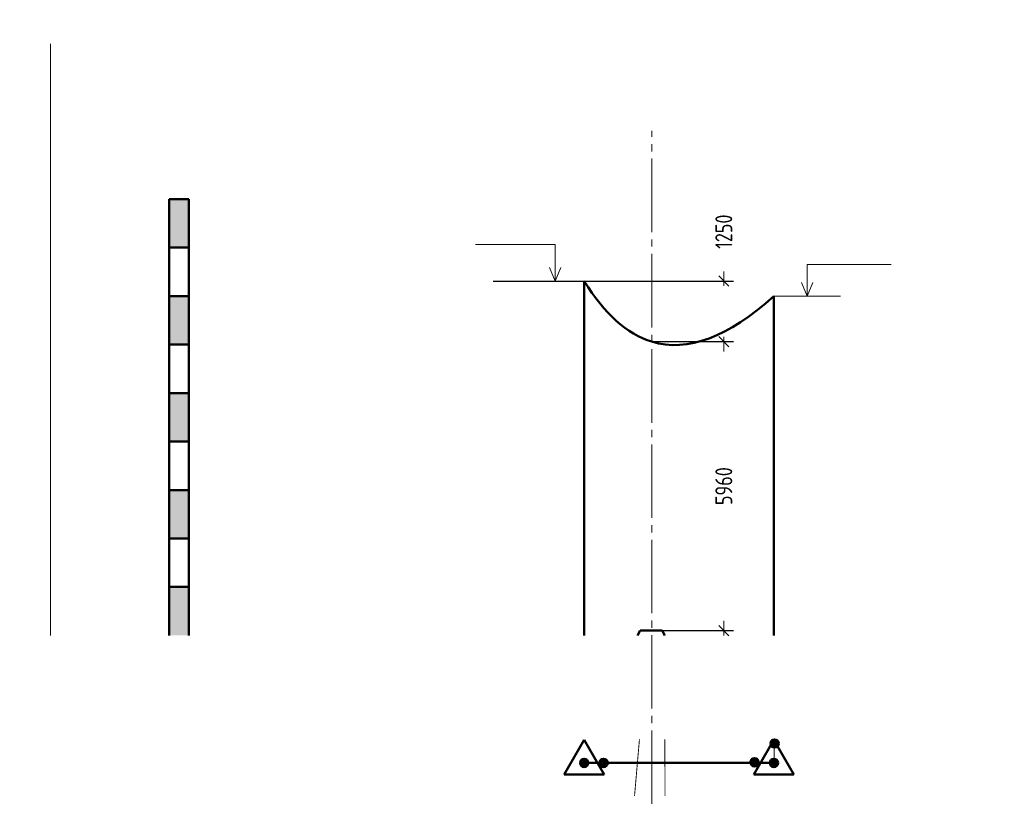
# Model space of a CAD drawing. Header units: millimetres. Extents: x 0 to 1260, y 0 to 297.
# Tile 102 of 104: x 854 to 1057, y 132 to 297. Entities that reach past the tile are written whole.
import ezdxf

# ---------------------------------------------------------------- set-up
doc = ezdxf.new("R2010")
doc.units = ezdxf.units.MM
for name, pattern in [('K5LT32797', [0]), ('K5LT32807', [2, 1, -1]), ('K5LT_AXLED', [19.655006, 15.155006, -1.5, 1.5, -1.5]), ('K5LT_BASIC', [0]), ('K5LT_THIN', [0])]:
    doc.linetypes.add(name, pattern=pattern)
doc.layers.add('Системный слой', color=7, linetype='Continuous')
doc.styles.add('KDIMTEXTSTYLE', font='GOST_AU.SHX', dxfattribs={"width": 0.96, "oblique": 15, "height": 5})
doc.dimstyles.new('KDIMSTYLE (0.01)', dxfattribs={"dimtxt": 5, "dimasz": 1, "dimexe": 2, "dimexo": 0, "dimgap": 1, "dimtad": 1, "dimlfac": 100, "dimtxsty": 'KDIMTEXTSTYLE', "dimsah": 1, "dimcen": 0, "dimdle": 1, "dimadec": 0, "dimazin": 0, "dimtfac": 0.667, "dimtmove": 0, "dimatfit": 3, "dimfxl": 1, "dimtvp": 1, "dimtolj": 1, "dimtzin": 0, "dimarcsym": 0})

# ---------------------------------------------------------------- blocks, each defined once
blk = doc.blocks.new('KDIMARROW_03')
at = {"layer": 'Системный слой', "color": 0, "linetype": 'K5LT_THIN', "lineweight": 18}
for p, q in [((-1.06, -1.06), (1.06, 1.06)), ((0, 0), (-1, 0)), ((0, 0), (2, 0))]:
    blk.add_line(p, q, dxfattribs=at)
blk = doc.blocks.new('U139')
at = {"layer": 'Системный слой', "color": 7, "linetype": 'K5LT_BASIC', "lineweight": 50}
for p, q in [((970.11, 148.48), (965.99, 141.35)), ((974.23, 141.35), (970.11, 148.48)), ((965.99, 141.35), (974.23, 141.35))]:
    blk.add_line(p, q, dxfattribs=at)
blk = doc.blocks.new('U142')
at = {"layer": 'Системный слой'}
h = blk.add_hatch(color=7, dxfattribs=at)
h.paths.add_polyline_path([(974.11, 143.72), (973.36, 144.13), (973.34, 144.08), (973.32, 144.03), (973.3, 143.98), (973.29, 143.93), (973.28, 143.88), (973.27, 143.83), (973.26, 143.78), (973.26, 143.73), (973.26, 143.67), (973.27, 143.62), (973.28, 143.57), (973.29, 143.52), (973.3, 143.47), (973.32, 143.42), (973.34, 143.37), (973.36, 143.32), (973.39, 143.28), (973.42, 143.24), (973.45, 143.19), (973.48, 143.15), (973.52, 143.12), (973.56, 143.08), (973.6, 143.05), (973.64, 143.02), (973.68, 142.99), (973.73, 142.96), (973.78, 142.94), (973.82, 142.92), (973.87, 142.91), (973.92, 142.89), (973.97, 142.88), (974.03, 142.88), (974.08, 142.87), (974.13, 142.87), (974.18, 142.88), (974.23, 142.88), (974.29, 142.89), (974.34, 142.9), (974.39, 142.92), (974.44, 142.94), (974.48, 142.96), (974.53, 142.98), (974.57, 143.01), (974.62, 143.04), (974.66, 143.07), (974.7, 143.11), (974.73, 143.14), (974.77, 143.18), (974.8, 143.22), (974.83, 143.27), (974.86, 143.31), (974.86, 143.32)])
h.paths.add_polyline_path([(974.04, 144.57), (973.99, 144.56), (973.94, 144.56), (973.89, 144.54), (973.84, 144.53), (973.79, 144.51), (973.74, 144.49), (973.69, 144.46), (973.65, 144.44), (973.61, 144.41), (973.57, 144.38), (973.53, 144.34), (973.49, 144.3), (973.46, 144.26), (973.42, 144.22), (973.39, 144.18), (973.37, 144.13), (973.36, 144.13), (974.11, 143.72), (974.86, 143.32), (974.88, 143.36), (974.9, 143.41), (974.92, 143.46), (974.94, 143.51), (974.95, 143.56), (974.95, 143.61), (974.96, 143.67), (974.96, 143.72), (974.96, 143.77), (974.96, 143.82), (974.95, 143.87), (974.94, 143.92), (974.92, 143.98), (974.91, 144.02), (974.89, 144.07), (974.86, 144.12), (974.84, 144.16), (974.81, 144.21), (974.78, 144.25), (974.75, 144.29), (974.71, 144.33), (974.67, 144.36), (974.63, 144.4), (974.59, 144.43), (974.54, 144.46), (974.5, 144.48), (974.45, 144.5), (974.4, 144.52), (974.35, 144.54), (974.3, 144.55), (974.25, 144.56), (974.2, 144.57), (974.15, 144.57), (974.1, 144.57), (974.04, 144.57)])
at = {"layer": 'Системный слой', "color": 7, "linetype": 'K5LT_THIN', "lineweight": 18}
blk.add_line((970.11, 143.72), (974.11, 143.72), dxfattribs=at)
at = {"layer": 'Системный слой', "color": 7, "linetype": 'K5LT_BASIC', "lineweight": 50}
blk.add_circle((974.11, 143.72), 0.85, dxfattribs=at)
blk = doc.blocks.new('U141')
at = {"layer": 'Системный слой'}
blk.add_blockref('U142', (0, 0), dxfattribs=at)
blk = doc.blocks.new('U140')
at = {"layer": 'Системный слой'}
h = blk.add_hatch(color=7, dxfattribs=at)
h.paths.add_polyline_path([(970.11, 143.72), (969.89, 144.55), (969.84, 144.53), (969.8, 144.51), (969.75, 144.49), (969.7, 144.47), (969.66, 144.44), (969.61, 144.41), (969.57, 144.38), (969.53, 144.35), (969.5, 144.31), (969.46, 144.27), (969.43, 144.23), (969.4, 144.19), (969.37, 144.14), (969.35, 144.1), (969.33, 144.05), (969.31, 144), (969.29, 143.95), (969.28, 143.9), (969.27, 143.85), (969.26, 143.8), (969.26, 143.74), (969.26, 143.69), (969.27, 143.64), (969.27, 143.59), (969.28, 143.54), (969.3, 143.49), (969.31, 143.44), (969.33, 143.39), (969.35, 143.34), (969.38, 143.29), (969.41, 143.25), (969.44, 143.21), (969.47, 143.17), (969.5, 143.13), (969.54, 143.09), (969.58, 143.06), (969.62, 143.03), (969.67, 143), (969.71, 142.97), (969.76, 142.95), (969.81, 142.93), (969.86, 142.91), (969.91, 142.9), (969.96, 142.89), (970.01, 142.88), (970.06, 142.87), (970.11, 142.87), (970.16, 142.87), (970.22, 142.88), (970.27, 142.89), (970.32, 142.9), (970.33, 142.9)])
h.paths.add_polyline_path([(970.68, 144.35), (970.64, 144.39), (970.6, 144.42), (970.56, 144.45), (970.51, 144.47), (970.47, 144.5), (970.42, 144.52), (970.37, 144.53), (970.32, 144.55), (970.27, 144.56), (970.22, 144.57), (970.16, 144.57), (970.11, 144.57), (970.06, 144.57), (970.01, 144.57), (969.96, 144.56), (969.9, 144.55), (969.89, 144.55), (970.11, 143.72), (970.33, 142.9), (970.38, 142.92), (970.43, 142.93), (970.47, 142.95), (970.52, 142.98), (970.56, 143), (970.61, 143.03), (970.65, 143.06), (970.69, 143.1), (970.73, 143.14), (970.76, 143.17), (970.79, 143.21), (970.82, 143.26), (970.85, 143.3), (970.87, 143.35), (970.9, 143.4), (970.91, 143.44), (970.93, 143.49), (970.94, 143.54), (970.95, 143.6), (970.96, 143.65), (970.96, 143.7), (970.96, 143.75), (970.96, 143.8), (970.95, 143.86), (970.94, 143.91), (970.93, 143.96), (970.91, 144.01), (970.89, 144.06), (970.87, 144.1), (970.85, 144.15), (970.82, 144.19), (970.79, 144.24), (970.76, 144.28), (970.72, 144.32), (970.68, 144.35)])
at = {"layer": 'Системный слой', "color": 7, "linetype": 'K5LT_BASIC', "lineweight": 50}
blk.add_circle((970.11, 143.72), 0.85, dxfattribs=at)
at = {"layer": 'Системный слой'}
blk.add_blockref('U141', (0, 0), dxfattribs=at)
blk = doc.blocks.new('U138')
at = {"layer": 'Системный слой'}
for name in ['U139', 'U140']:
    blk.add_blockref(name, (0, 0), dxfattribs=at)
blk = doc.blocks.new('U150')
at = {"layer": 'Системный слой', "color": 7, "linetype": 'K5LT_BASIC', "lineweight": 50}
for p, q in [((1009.26, 148.48), (1005.14, 141.35)), ((1013.38, 141.35), (1009.26, 148.48)), ((1005.14, 141.35), (1013.38, 141.35))]:
    blk.add_line(p, q, dxfattribs=at)
blk = doc.blocks.new('U153')
at = {"layer": 'Системный слой'}
h = blk.add_hatch(color=7, dxfattribs=at)
h.paths.add_polyline_path([(1009.4, 147.72), (1008.97, 146.99), (1009.01, 146.96), (1009.06, 146.94), (1009.11, 146.92), (1009.16, 146.9), (1009.21, 146.89), (1009.26, 146.88), (1009.31, 146.88), (1009.37, 146.87), (1009.42, 146.87), (1009.47, 146.87), (1009.52, 146.88), (1009.57, 146.89), (1009.62, 146.9), (1009.67, 146.92), (1009.72, 146.94), (1009.77, 146.96), (1009.82, 146.98), (1009.86, 147.01), (1009.9, 147.04), (1009.94, 147.07), (1009.98, 147.11), (1010.02, 147.14), (1010.05, 147.18), (1010.09, 147.22), (1010.11, 147.27), (1010.14, 147.31), (1010.16, 147.36), (1010.19, 147.41), (1010.2, 147.46), (1010.22, 147.51), (1010.23, 147.56), (1010.24, 147.61), (1010.24, 147.66), (1010.25, 147.71), (1010.24, 147.76), (1010.24, 147.82), (1010.23, 147.87), (1010.22, 147.92), (1010.21, 147.97), (1010.19, 148.02), (1010.17, 148.07), (1010.15, 148.11), (1010.12, 148.16), (1010.1, 148.2), (1010.07, 148.24), (1010.03, 148.28), (1010, 148.32), (1009.96, 148.36), (1009.92, 148.39), (1009.88, 148.42), (1009.83, 148.45), (1009.83, 148.45)])
h.paths.add_polyline_path([(1008.55, 147.68), (1008.55, 147.63), (1008.56, 147.58), (1008.57, 147.52), (1008.58, 147.47), (1008.6, 147.42), (1008.62, 147.38), (1008.64, 147.33), (1008.67, 147.28), (1008.7, 147.24), (1008.73, 147.2), (1008.76, 147.16), (1008.8, 147.12), (1008.83, 147.08), (1008.87, 147.05), (1008.92, 147.02), (1008.96, 146.99), (1008.97, 146.99), (1009.4, 147.72), (1009.83, 148.45), (1009.78, 148.48), (1009.73, 148.5), (1009.68, 148.52), (1009.63, 148.54), (1009.58, 148.55), (1009.53, 148.56), (1009.48, 148.57), (1009.43, 148.57), (1009.38, 148.57), (1009.32, 148.57), (1009.27, 148.56), (1009.22, 148.55), (1009.17, 148.54), (1009.12, 148.53), (1009.07, 148.51), (1009.02, 148.49), (1008.98, 148.46), (1008.93, 148.43), (1008.89, 148.41), (1008.85, 148.37), (1008.81, 148.34), (1008.77, 148.3), (1008.74, 148.26), (1008.71, 148.22), (1008.68, 148.18), (1008.65, 148.13), (1008.63, 148.09), (1008.61, 148.04), (1008.59, 147.99), (1008.57, 147.94), (1008.56, 147.89), (1008.55, 147.84), (1008.55, 147.79), (1008.55, 147.73), (1008.55, 147.68)])
at = {"layer": 'Системный слой', "color": 7, "linetype": 'K5LT_THIN', "lineweight": 18}
blk.add_line((1009.26, 143.72), (1009.4, 147.72), dxfattribs=at)
at = {"layer": 'Системный слой', "color": 7, "linetype": 'K5LT_BASIC', "lineweight": 50}
blk.add_circle((1009.4, 147.72), 0.85, dxfattribs=at)
blk = doc.blocks.new('U152')
at = {"layer": 'Системный слой'}
blk.add_blockref('U153', (0, 0), dxfattribs=at)
blk = doc.blocks.new('U151')
at = {"layer": 'Системный слой'}
h = blk.add_hatch(color=7, dxfattribs=at)
h.paths.add_polyline_path([(1009.26, 143.72), (1010.08, 143.96), (1010.06, 144.01), (1010.04, 144.05), (1010.02, 144.1), (1010, 144.15), (1009.97, 144.19), (1009.94, 144.23), (1009.91, 144.28), (1009.87, 144.31), (1009.84, 144.35), (1009.8, 144.38), (1009.75, 144.42), (1009.71, 144.44), (1009.67, 144.47), (1009.62, 144.49), (1009.57, 144.51), (1009.52, 144.53), (1009.47, 144.55), (1009.42, 144.56), (1009.37, 144.57), (1009.32, 144.57), (1009.27, 144.57), (1009.21, 144.57), (1009.16, 144.57), (1009.11, 144.56), (1009.06, 144.55), (1009.01, 144.53), (1008.96, 144.52), (1008.91, 144.5), (1008.86, 144.48), (1008.82, 144.45), (1008.78, 144.42), (1008.73, 144.39), (1008.69, 144.36), (1008.66, 144.32), (1008.62, 144.28), (1008.59, 144.24), (1008.56, 144.2), (1008.53, 144.16), (1008.5, 144.11), (1008.48, 144.06), (1008.46, 144.01), (1008.45, 143.96), (1008.43, 143.91), (1008.42, 143.86), (1008.42, 143.81), (1008.41, 143.76), (1008.41, 143.71), (1008.41, 143.65), (1008.42, 143.6), (1008.43, 143.55), (1008.44, 143.5), (1008.44, 143.49)])
h.paths.add_polyline_path([(1009.9, 143.16), (1009.94, 143.2), (1009.97, 143.25), (1009.99, 143.29), (1010.02, 143.34), (1010.04, 143.38), (1010.06, 143.43), (1010.08, 143.48), (1010.09, 143.53), (1010.1, 143.58), (1010.11, 143.64), (1010.11, 143.69), (1010.11, 143.74), (1010.11, 143.79), (1010.1, 143.84), (1010.09, 143.89), (1010.08, 143.95), (1010.08, 143.96), (1009.26, 143.72), (1008.44, 143.49), (1008.46, 143.44), (1008.48, 143.4), (1008.5, 143.35), (1008.52, 143.3), (1008.55, 143.26), (1008.58, 143.21), (1008.61, 143.17), (1008.65, 143.14), (1008.68, 143.1), (1008.72, 143.06), (1008.77, 143.03), (1008.81, 143), (1008.85, 142.98), (1008.9, 142.95), (1008.95, 142.93), (1009, 142.92), (1009.05, 142.9), (1009.1, 142.89), (1009.15, 142.88), (1009.2, 142.88), (1009.25, 142.87), (1009.31, 142.87), (1009.36, 142.88), (1009.41, 142.89), (1009.46, 142.9), (1009.51, 142.91), (1009.56, 142.93), (1009.61, 142.95), (1009.66, 142.97), (1009.7, 143), (1009.74, 143.02), (1009.79, 143.05), (1009.83, 143.09), (1009.86, 143.12), (1009.9, 143.16)])
at = {"layer": 'Системный слой', "color": 7, "linetype": 'K5LT_BASIC', "lineweight": 50}
blk.add_circle((1009.26, 143.72), 0.85, dxfattribs=at)
at = {"layer": 'Системный слой'}
blk.add_blockref('U152', (0, 0), dxfattribs=at)
blk = doc.blocks.new('U156')
at = {"layer": 'Системный слой'}
h = blk.add_hatch(color=7, dxfattribs=at)
h.paths.add_polyline_path([(1005.26, 143.86), (1006, 143.43), (1006.02, 143.48), (1006.05, 143.52), (1006.06, 143.57), (1006.08, 143.62), (1006.09, 143.67), (1006.1, 143.72), (1006.11, 143.78), (1006.11, 143.83), (1006.11, 143.88), (1006.11, 143.93), (1006.1, 143.98), (1006.1, 144.03), (1006.08, 144.09), (1006.07, 144.13), (1006.05, 144.18), (1006.03, 144.23), (1006, 144.28), (1005.98, 144.32), (1005.95, 144.36), (1005.91, 144.41), (1005.88, 144.44), (1005.84, 144.48), (1005.8, 144.52), (1005.76, 144.55), (1005.72, 144.58), (1005.67, 144.6), (1005.63, 144.63), (1005.58, 144.65), (1005.53, 144.66), (1005.48, 144.68), (1005.43, 144.69), (1005.38, 144.7), (1005.33, 144.71), (1005.27, 144.71), (1005.22, 144.71), (1005.17, 144.7), (1005.12, 144.69), (1005.07, 144.68), (1005.02, 144.67), (1004.97, 144.65), (1004.92, 144.63), (1004.87, 144.61), (1004.83, 144.59), (1004.78, 144.56), (1004.74, 144.53), (1004.7, 144.49), (1004.66, 144.46), (1004.63, 144.42), (1004.59, 144.38), (1004.56, 144.34), (1004.53, 144.29), (1004.53, 144.29)])
h.paths.add_polyline_path([(1005.31, 143.01), (1005.36, 143.01), (1005.41, 143.02), (1005.46, 143.03), (1005.51, 143.04), (1005.56, 143.06), (1005.61, 143.08), (1005.66, 143.1), (1005.7, 143.13), (1005.75, 143.16), (1005.79, 143.19), (1005.83, 143.22), (1005.87, 143.26), (1005.9, 143.3), (1005.93, 143.34), (1005.96, 143.38), (1005.99, 143.42), (1006, 143.43), (1005.26, 143.86), (1004.53, 144.29), (1004.51, 144.24), (1004.48, 144.19), (1004.46, 144.15), (1004.45, 144.1), (1004.43, 144.05), (1004.42, 143.99), (1004.42, 143.94), (1004.41, 143.89), (1004.41, 143.84), (1004.42, 143.79), (1004.42, 143.74), (1004.43, 143.68), (1004.44, 143.63), (1004.46, 143.58), (1004.48, 143.53), (1004.5, 143.49), (1004.52, 143.44), (1004.55, 143.4), (1004.58, 143.35), (1004.61, 143.31), (1004.65, 143.27), (1004.68, 143.24), (1004.72, 143.2), (1004.76, 143.17), (1004.81, 143.14), (1004.85, 143.11), (1004.9, 143.09), (1004.95, 143.07), (1004.99, 143.05), (1005.04, 143.04), (1005.1, 143.02), (1005.15, 143.02), (1005.2, 143.01), (1005.25, 143.01), (1005.3, 143.01)])
at = {"layer": 'Системный слой', "color": 7, "linetype": 'K5LT_THIN', "lineweight": 18}
blk.add_line((1009.26, 143.72), (1005.26, 143.86), dxfattribs=at)
at = {"layer": 'Системный слой', "color": 7, "linetype": 'K5LT_BASIC', "lineweight": 50}
blk.add_circle((1005.26, 143.86), 0.85, dxfattribs=at)
blk = doc.blocks.new('U155')
at = {"layer": 'Системный слой'}
blk.add_blockref('U156', (0, 0), dxfattribs=at)
blk = doc.blocks.new('U154')
at = {"layer": 'Системный слой'}
h = blk.add_hatch(color=7, dxfattribs=at)
h.paths.add_polyline_path([(1009.26, 143.72), (1009.03, 144.54), (1008.98, 144.53), (1008.93, 144.51), (1008.88, 144.48), (1008.84, 144.46), (1008.79, 144.43), (1008.75, 144.4), (1008.71, 144.37), (1008.67, 144.33), (1008.63, 144.3), (1008.6, 144.26), (1008.57, 144.22), (1008.54, 144.17), (1008.51, 144.13), (1008.49, 144.08), (1008.47, 144.03), (1008.45, 143.98), (1008.44, 143.93), (1008.43, 143.88), (1008.42, 143.83), (1008.41, 143.78), (1008.41, 143.73), (1008.41, 143.68), (1008.42, 143.62), (1008.42, 143.57), (1008.44, 143.52), (1008.45, 143.47), (1008.47, 143.42), (1008.49, 143.37), (1008.51, 143.33), (1008.54, 143.28), (1008.56, 143.24), (1008.59, 143.2), (1008.63, 143.16), (1008.66, 143.12), (1008.7, 143.08), (1008.74, 143.05), (1008.79, 143.02), (1008.83, 142.99), (1008.88, 142.97), (1008.92, 142.94), (1008.97, 142.92), (1009.02, 142.91), (1009.07, 142.89), (1009.12, 142.88), (1009.17, 142.88), (1009.23, 142.87), (1009.28, 142.87), (1009.33, 142.88), (1009.38, 142.88), (1009.43, 142.89), (1009.48, 142.9), (1009.49, 142.9)])
h.paths.add_polyline_path([(1009.82, 144.36), (1009.78, 144.4), (1009.74, 144.43), (1009.69, 144.46), (1009.65, 144.48), (1009.6, 144.5), (1009.55, 144.52), (1009.5, 144.54), (1009.45, 144.55), (1009.4, 144.56), (1009.35, 144.57), (1009.3, 144.57), (1009.25, 144.57), (1009.19, 144.57), (1009.14, 144.56), (1009.09, 144.56), (1009.04, 144.54), (1009.03, 144.54), (1009.26, 143.72), (1009.49, 142.9), (1009.54, 142.92), (1009.59, 142.94), (1009.64, 142.96), (1009.68, 142.99), (1009.73, 143.01), (1009.77, 143.04), (1009.81, 143.07), (1009.85, 143.11), (1009.89, 143.15), (1009.92, 143.19), (1009.95, 143.23), (1009.98, 143.27), (1010.01, 143.32), (1010.03, 143.36), (1010.05, 143.41), (1010.07, 143.46), (1010.08, 143.51), (1010.1, 143.56), (1010.1, 143.61), (1010.11, 143.66), (1010.11, 143.72), (1010.11, 143.77), (1010.11, 143.82), (1010.1, 143.87), (1010.09, 143.92), (1010.07, 143.97), (1010.06, 144.02), (1010.04, 144.07), (1010.01, 144.12), (1009.99, 144.16), (1009.96, 144.21), (1009.93, 144.25), (1009.9, 144.29), (1009.86, 144.33), (1009.82, 144.36)])
at = {"layer": 'Системный слой', "color": 7, "linetype": 'K5LT_BASIC', "lineweight": 50}
blk.add_circle((1009.26, 143.72), 0.85, dxfattribs=at)
at = {"layer": 'Системный слой'}
blk.add_blockref('U155', (0, 0), dxfattribs=at)
blk = doc.blocks.new('U149')
at = {"layer": 'Системный слой'}
for name in ['U150', 'U151', 'U154']:
    blk.add_blockref(name, (0, 0), dxfattribs=at)

msp = doc.modelspace()

# ---------------------------------------------------------------- hatches: boundary and pattern name
at = {"layer": 'Системный слой'}
h = msp.add_hatch(color=7, dxfattribs=at)
h.paths.add_polyline_path([(884.48947, 180), (884.48947, 170), (888.48947, 170), (888.48947, 180)])
h.paths.add_polyline_path([(888.48947, 190), (888.48947, 200), (884.48947, 200), (884.48947, 190)])
h.paths.add_polyline_path([(888.48947, 210), (888.48947, 220), (884.48947, 220), (884.48947, 210)])
h.paths.add_polyline_path([(888.48947, 230), (888.48947, 240), (884.48947, 240), (884.48947, 230)])
h.paths.add_polyline_path([(888.48947, 250), (888.48947, 260), (884.48947, 260), (884.48947, 250)])

# ---------------------------------------------------------------- linework, layer by layer
at = {"layer": 'Системный слой', "color": 7, "linetype": 'K5LT_THIN', "lineweight": 18}
for p, q in [((860, 170), (860, 292)), ((970.11289, 243.1), (956.34928, 243.1)), ((1023.02501, 240), (1009.26139, 240))]:
    msp.add_line(p, q, dxfattribs=at)
at = {"layer": 'Системный слой', "color": 7, "linetype": 'K5LT_AXLED', "lineweight": 18}
msp.add_line((984.06466, 135.26553), (984.06466, 274.0863), dxfattribs=at)
at = {"layer": 'Системный слой', "color": 7, "linetype": 'K5LT_BASIC', "lineweight": 50}
for p, q in [((884.48947, 260), (884.48947, 170)), ((884.48947, 260), (888.48947, 260)), ((888.48947, 170), (888.48947, 260)), ((884.48947, 250), (888.48947, 250)), ((970.11289, 170), (970.11289, 243.1)), ((884.48947, 240), (888.48947, 240)), ((1009.26139, 170), (1009.26139, 240)), ((884.48947, 230), (888.48947, 230)), ((884.48947, 220), (888.48947, 220)), ((884.48947, 210), (888.48947, 210)), ((884.48947, 200), (888.48947, 200)), ((884.48947, 190), (888.48947, 190)), ((884.48947, 180), (888.48947, 180)), ((981.09421, 170), (981.6814, 171)), ((981.6814, 171), (986.18606, 171)), ((986.77326, 170), (986.18606, 171)), ((970.11191, 143.7233), (1009.26139, 143.7233))]:
    msp.add_line(p, q, dxfattribs=at)
at = {"layer": 'Системный слой', "color": 7, "linetype": 'K5LT32797', "lineweight": 18}
for p, q in [((964.11289, 250.61299), (947.69687, 250.61299)), ((964.11289, 243.1), (964.11289, 250.61299)), ((962.94328, 245.92368), (964.11289, 243.1)), ((964.11289, 243.1), (965.2825, 245.92368)), ((1016.1432, 246.48701), (1033.42804, 246.48701)), ((1016.1432, 240), (1016.1432, 246.48701)), ((1016.1432, 240), (1014.97359, 242.82368)), ((1017.31281, 242.82368), (1016.1432, 240))]:
    msp.add_line(p, q, dxfattribs=at)
at = {"layer": 'Системный слой', "color": 7, "linetype": 'K5LT32807', "const_width": 0.18}
for points in [[(980.50027, 136.89798), (981.51519, 148.56999)], [(986.75976, 148.56999), (986.78998, 136.89798)]]:
    msp.add_lwpolyline(points, dxfattribs=at)
at = {"layer": 'Системный слой', "color": 7, "linetype": 'K5LT_BASIC', "lineweight": 50}
msp.add_open_spline([(1009.26139, 240), (999.84729, 231.49389), (991.44838, 228.36056), (984.06466, 230.6), (978.92152, 232.15988), (974.27054, 236.35052), (970.11289, 243.1)], degree=3, knots=[0, 0, 0, 0, 1, 1, 1, 2, 2, 2, 2], dxfattribs=at)

# ---------------------------------------------------------------- block references
at = {"layer": 'Системный слой'}
for name in ['U138', 'U149']:
    msp.add_blockref(name, (0, 0), dxfattribs=at)

# ---------------------------------------------------------------- dimensions: what is measured, and where the dimension line sits
at = {"layer": 'Системный слой', "color": 7}
for base, p2, location in [((998.92434, 243.1), (951.29489, 243.1), (998.92434, 253.28583)), ((998.92434, 171), (983.81673, 171), (998.92434, 200.8))]:
    msp.add_linear_dim(base=base, p1=(984.06466, 230.6), p2=p2, angle=90, location=location, dimstyle='KDIMSTYLE (0.01)', override={"dimexo": 0, "dimpost": '\\H3.5;\\W0.965;\\Q0;<>', "dimblk1": 'KDIMARROW_03', "dimblk2": 'KDIMARROW_03', "dimse1": 0, "dimse2": 0, "dimclrt": 7, "dimtolj": 1}, dxfattribs=at).render()

doc.saveas('drawing.dxf')
